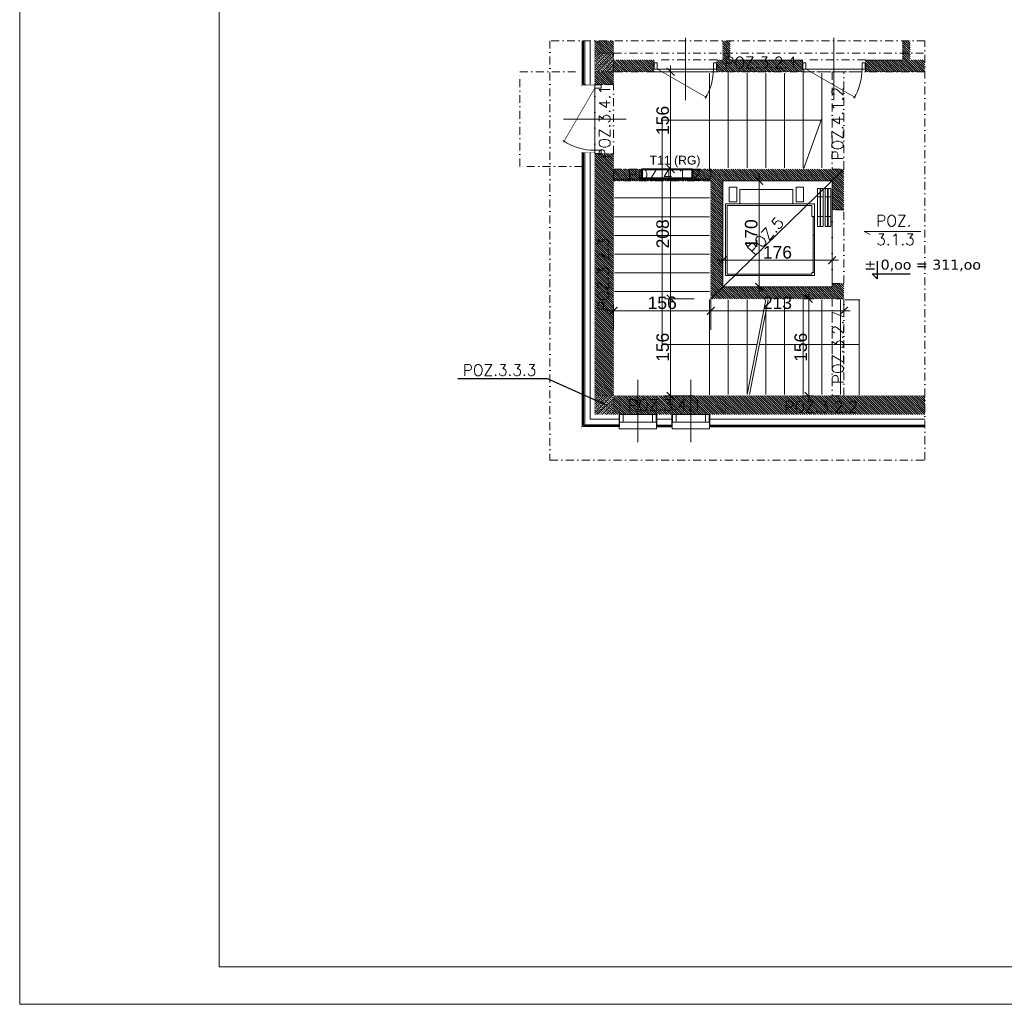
# Model space of a CAD drawing. Extents: x 4615668 to 9294084, y 5325188 to 10688993.
# Tile 1 of 256: x 4632922 to 4634501, y 5328147 to 5329727. Entities that reach past the tile are written whole.
import ezdxf
from ezdxf.enums import TextEntityAlignment as Align
from ezdxf.lldxf.tags import DXFTag

# ---------------------------------------------------------------- set-up
doc = ezdxf.new("R2010")
doc.units = 0
doc.header["$MEASUREMENT"] = 0
doc.linetypes.add('DASHDOT', pattern=[25.4, 12.7, -6.35, 0, -6.35])
for name, color, linetype in [('_', 7, 'Continuous'), ('DIM', 7, 'Continuous'), ('sciany', 1, 'Continuous'), ('STOLARKA', 4, 'Continuous')]:
    doc.layers.add(name, color=color, linetype=linetype)
for name, color, linetype, lineweight in [('hacz', 252, 'Continuous', 0), ('hatch', 253, 'Continuous', 0), ('IE', 250, 'Continuous', 40), ('K-OPISY', 252, 'Continuous', 15), ('K-OPISY @ 10', 252, 'Continuous', 15), ('ocieplenie', 214, 'Continuous', 13), ('schody', 3, 'Continuous', 0), ('sciany - mur', 1, 'Continuous', 30), ('tynk', 252, 'Continuous', 5), ('Wymiar', 7, 'Continuous', 9), ('Wymiat 100', 251, 'Continuous', 5), ('WYPOSAŻENIE', 223, 'Continuous', 9)]:
    doc.layers.add(name, color=color, linetype=linetype, lineweight=lineweight)
doc.styles.add('Arial Narrow 20', font='arial.ttf', dxfattribs={"height": 20})
doc.styles.add('IE-ARIAL', font='arial.ttf')
doc.styles.add('janusz', font='txt', dxfattribs={"height": 10})
doc.styles.add('Opis', font='simplex.shx')
doc.styles.add('Simplex', font='simplex.shx')
doc.linetypes.add('BATTING', pattern='A,0.00254,-2.54,[134,ltypeshp.shx,S=2.54,R=0,X=-2.54,Y=0],-5.08,[134,ltypeshp.shx,S=2.54,R=180,X=2.54,Y=0],-2.54', length=10.16254)
tags = doc.linetypes.add('DASH', pattern=[15, 10, -5]).pattern_tags.tags
tags[6:7] = [DXFTag(74, 4), DXFTag(75, 0), DXFTag(340, '0'), DXFTag(46, 0.0), DXFTag(50, 0.0), DXFTag(44, 0.0), DXFTag(45, 0.0)]
tags[4:5] = [DXFTag(74, 4), DXFTag(75, 0), DXFTag(340, '0'), DXFTag(46, 0.0), DXFTag(50, 0.0), DXFTag(44, 0.0), DXFTag(45, 0.0)]
doc.dimstyles.new('1do100 ok', dxfattribs={"dimscale": 0.5, "dimtxt": 12, "dimasz": 25, "dimexe": 20, "dimexo": 0, "dimgap": 5, "dimtad": 1, "dimdec": 0, "dimzin": 9, "dimtxsty": 'Arial Narrow 20', "dimblk": 'ARCHTICK', "dimcen": 3, "dimdle": 20, "dimclrd": 256, "dimclre": 256, "dimclrt": 256, "dimadec": 0, "dimazin": 2, "dimtfac": 1, "dimtdec": 0, "dimtix": 1, "dimtmove": 2, "dimatfit": 3, "dimldrblk": 'NONE', "dimfxl": 0, "dimtvp": 1, "dimtolj": 1, "dimtzin": 0, "dimlwd": 5, "dimlwe": 5, "dimarcsym": 0})
doc.dimstyles.new('1do50', dxfattribs={"dimscale": 5, "dimtxt": 2.5, "dimasz": 2.5, "dimexe": 2.5, "dimexo": 0.5, "dimgap": 1, "dimtad": 1, "dimdec": 1, "dimrnd": 0.5, "dimzin": 12, "dimdsep": 46, "dimtxsty": 'Simplex', "dimblk": 'OBLIQUE', "dimcen": 0.5, "dimdle": 2.5, "dimclrd": 256, "dimclre": 256, "dimclrt": 256, "dimadec": 1, "dimazin": 3, "dimtfac": 1, "dimtdec": 1, "dimtix": 1, "dimtmove": 0, "dimatfit": 3, "dimfxl": 0, "dimtolj": 1, "dimtzin": 0, "dimarcsym": 0})
pattern_1 = [(135, (9980973.472927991, 696256.76513894), (-1.76776695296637, -1.76776695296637), [])]
pattern_2 = [(135, (12277.21210678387, -4347.95372030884), (-1.767766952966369, -1.767766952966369), [])]

# ---------------------------------------------------------------- blocks, each defined once
blk = doc.blocks.new('_ArchTick')
at = {"color": 0, "linetype": 'ByBlock', "const_width": 0.15}
blk.add_lwpolyline([(-0.5, -0.5), (0.5, 0.5)], dxfattribs=at)
blk = doc.blocks.new('*D4729')
at = {"layer": 'Defpoints', "color": 0}
for p in [(4634049.499650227, 5329468.280178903), (4634107.989347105, 5329468.280178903), (4634049.499650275, 5329298.280179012)]:
    blk.add_point(p, dxfattribs=at)
at = {"layer": 'Wymiat 100', "lineweight": 5, "ltscale": 40}
for p, q in [((4634070.489347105, 5329468.280178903), (4634117.989347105, 5329468.280178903)), ((4634107.989347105, 5329288.280179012), (4634107.989347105, 5329478.280178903)), ((4634070.489347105, 5329298.280179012), (4634117.989347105, 5329298.280179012))]:
    blk.add_line(p, q, dxfattribs=at)
at = {"layer": 'Wymiat 100', "linetype": 'ByBlock', "lineweight": 5, "xscale": 12.5, "yscale": 12.5, "zscale": 12.5}
for p, rotation in [((4634107.989347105, 5329468.280178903), 90), ((4634107.989347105, 5329298.280179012), 270)]:
    blk.add_blockref('_ArchTick', p, dxfattribs=dict(at, rotation=rotation))
at = {"layer": 'Wymiat 100', "lineweight": 0, "ltscale": 40, "insert": (4634095.277887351, 5329383.280178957), "char_height": 20, "attachment_point": 5, "rotation": 90, "style": 'Arial Narrow 20'}
blk.add_mtext('\\A1;170', dxfattribs=at)
blk = doc.blocks.new('_None')
blk = doc.blocks.new('*D4730')
at = {"layer": 'Defpoints', "color": 0}
for p in [(4633966.026881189, 5329487.241743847), (4633986.054090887, 5329487.241743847), (4633986.054090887, 5329279.241743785)]:
    blk.add_point(p, dxfattribs=at)
at = {"layer": 'Wymiat 100', "lineweight": 5, "ltscale": 40}
for p, q in [((4633986.054090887, 5329487.241743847), (4633956.026881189, 5329487.241743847)), ((4633966.026881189, 5329269.241743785), (4633966.026881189, 5329497.241743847)), ((4633986.054090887, 5329279.241743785), (4633956.026881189, 5329279.241743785))]:
    blk.add_line(p, q, dxfattribs=at)
at = {"layer": 'Wymiat 100', "linetype": 'ByBlock', "lineweight": 5, "xscale": 12.5, "yscale": 12.5, "zscale": 12.5}
for p, rotation in [((4633966.026881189, 5329487.241743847), 90), ((4633966.026881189, 5329279.241743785), 270)]:
    blk.add_blockref('_ArchTick', p, dxfattribs=dict(at, rotation=rotation))
at = {"layer": 'Wymiat 100', "lineweight": 0, "ltscale": 40, "insert": (4633953.315421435, 5329383.241743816), "char_height": 20, "attachment_point": 5, "rotation": 90, "style": 'Arial Narrow 20'}
blk.add_mtext('\\A1;208', dxfattribs=at)
blk = doc.blocks.new('*D4731')
at = {"layer": 'Defpoints', "color": 0}
for p in [(4634030.499650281, 5329279.241743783), (4634243.968740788, 5329279.241743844), (4634243.968740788, 5329259.796630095)]:
    blk.add_point(p, dxfattribs=at)
at = {"layer": 'DIM', "lineweight": 5, "ltscale": 40}
for p, q in [((4634030.499650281, 5329279.241743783), (4634030.499650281, 5329249.796630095)), ((4634243.968740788, 5329279.241743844), (4634243.968740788, 5329249.796630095)), ((4634020.499650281, 5329259.796630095), (4634253.968740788, 5329259.796630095))]:
    blk.add_line(p, q, dxfattribs=at)
at = {"layer": 'DIM', "linetype": 'ByBlock', "lineweight": 5, "xscale": 12.5, "yscale": 12.5, "zscale": 12.5, "rotation": 180}
blk.add_blockref('_ArchTick', (4634030.499650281, 5329259.796630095), dxfattribs=at)
at = {"layer": 'DIM', "linetype": 'ByBlock', "lineweight": 5, "xscale": 12.5, "yscale": 12.5, "zscale": 12.5}
blk.add_blockref('_ArchTick', (4634243.968740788, 5329259.796630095), dxfattribs=at)
at = {"layer": 'DIM', "lineweight": 0, "ltscale": 40, "insert": (4634137.234195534, 5329272.514911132), "char_height": 20, "attachment_point": 5, "style": 'Arial Narrow 20'}
blk.add_mtext('\\A1;213', dxfattribs=at)
blk = doc.blocks.new('G$C1A49821B')
at = {"color": 7, "lineweight": 0, "ltscale": 40, "true_color": 0xffffff}
blk.add_lwpolyline([(0, 0), (169.9999999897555, 0), (169.9999999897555, 175.469090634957), (0, 175.469090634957)], close=True, dxfattribs=at)
at = {"layer": 'WYPOSAŻENIE', "ltscale": 10}
blk.add_line((23.00000006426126, 30.36909052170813), (113.0000000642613, 30.36909069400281), dxfattribs=at)
at = {"layer": 'WYPOSAŻENIE', "linetype": 'Continuous', "lineweight": 0}
blk.add_lwpolyline([(18.0000000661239, 28.36909051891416), (133.0000001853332, 28.36909064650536), (132.9999999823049, 170.9690906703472), (17.99999998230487, 170.969090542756)], close=True, dxfattribs=at)
at = {"layer": 'WYPOSAŻENIE', "ltscale": 10}
blk.add_lwpolyline([(113.0000001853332, 28.36909063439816), (113.0000001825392, 32.36909063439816), (130.5000001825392, 32.36909064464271), (130.4999999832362, 168.4690906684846), (20.50000010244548, 168.4690905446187), (20.50000006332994, 32.36909058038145), (23.00000018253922, 32.36909058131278), (23.00000018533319, 28.36909058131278)], dxfattribs=at)
for points in [[(159.9999999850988, 164.9690906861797), (136.6022338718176, 164.9690906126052), (136.6022337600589, 152.9690906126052), (160.0000001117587, 152.9690906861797)], [(133.0000000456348, 62.96909067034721), (156.2707525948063, 62.9690907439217), (156.2707526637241, 147.9690906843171), (132.9999999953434, 147.9690906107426)], [(160.0000001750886, 45.9690906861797), (136.6022339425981, 45.96909061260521), (136.6022338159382, 57.96909061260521), (160.0000001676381, 57.9690906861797)], [(144.5000001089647, 19.46909064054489), (96.99999998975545, 19.46909058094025), (96.99999998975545, 23.46909064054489), (144.5000001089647, 23.46909058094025)], [(144.4999999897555, 14.46909070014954), (96.99999998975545, 14.46909064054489), (96.99999998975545, 18.46909058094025), (144.4999999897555, 18.46909058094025)], [(113.0000001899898, 19.46909065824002), (158.0000001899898, 19.46909062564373), (158.0000001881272, 23.46909068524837), (113.0000001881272, 23.46909065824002)], [(113.0000000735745, 14.46909071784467), (158.0000000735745, 14.46909068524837), (158.0000000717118, 18.46909062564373), (113.0000001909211, 18.46909059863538)], [(144.4999999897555, 7.469090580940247), (96.99999998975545, 7.469090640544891), (96.99999998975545, 11.46909058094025), (144.4999999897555, 11.46909064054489)], [(144.5000001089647, 2.000000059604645), (97.00000010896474, 2.000000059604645), (97.00000010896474, 6.469090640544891), (144.4999999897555, 6.469090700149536)], [(113.0000001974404, 7.46909065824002), (158.0000001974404, 7.469090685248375), (158.0000001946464, 11.46909062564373), (113.0000001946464, 11.46909065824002)], [(113.0000000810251, 2.000000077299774), (158.0000002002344, 2.000000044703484), (158.0000000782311, 6.469090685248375), (113.0000000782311, 6.46909065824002)]]:
    blk.add_lwpolyline(points, close=True, dxfattribs=at)
at = {"layer": 'WYPOSAŻENIE'}
for p in [(53.00000018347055, 30.3690905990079), (81.99999998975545, 30.36909067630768), (83.00000018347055, 30.36909067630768), (111.9999999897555, 30.36909061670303)]:
    blk.add_point(p, dxfattribs=at)
blk = doc.blocks.new('*D4732')
at = {"layer": 'Defpoints', "color": 0}
for p in [(4634049.499650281, 5329340.803724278), (4634049.499650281, 5329298.241743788), (4634225.00983527, 5329298.241743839)]:
    blk.add_point(p, dxfattribs=at)
at = {"layer": 'DIM', "lineweight": 5, "ltscale": 40}
for p, q in [((4634049.499650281, 5329303.303724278), (4634049.499650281, 5329350.803724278)), ((4634225.00983527, 5329303.303724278), (4634225.00983527, 5329350.803724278)), ((4634235.00983527, 5329340.803724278), (4634039.499650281, 5329340.803724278))]:
    blk.add_line(p, q, dxfattribs=at)
at = {"layer": 'DIM', "linetype": 'ByBlock', "lineweight": 5, "xscale": 12.5, "yscale": 12.5, "zscale": 12.5, "rotation": 180}
blk.add_blockref('_ArchTick', (4634049.499650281, 5329340.803724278), dxfattribs=at)
at = {"layer": 'DIM', "linetype": 'ByBlock', "lineweight": 5, "xscale": 12.5, "yscale": 12.5, "zscale": 12.5}
blk.add_blockref('_ArchTick', (4634225.00983527, 5329340.803724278), dxfattribs=at)
at = {"layer": 'DIM', "lineweight": 0, "ltscale": 40, "insert": (4634137.254742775, 5329353.515184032), "char_height": 20, "attachment_point": 5, "style": 'Arial Narrow 20'}
blk.add_mtext('\\A1;176', dxfattribs=at)
blk = doc.blocks.new('G$C09C456D5')
at = {"layer": 'STOLARKA', "color": 252, "linetype": 'Continuous', "lineweight": 0}
for p, q in [((55, 100.0000000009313), (55, 0)), ((5, 50), (105, 49.99999999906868))]:
    blk.add_line(p, q, dxfattribs=at)
at = {"layer": 'STOLARKA', "color": 252, "linetype": 'Continuous', "lineweight": 0, "const_width": 0.9999999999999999}
blk.add_lwpolyline([(105, 50), (17.95557331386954, 100.2551231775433)], dxfattribs=at)
at = {"layer": 'STOLARKA', "color": 252, "linetype": 'Continuous', "lineweight": 0}
for points in [[(5, 40), (5, 50), (0, 50), (0, 40)], [(105, 40), (105, 50), (110, 50), (110, 40)]]:
    blk.add_lwpolyline(points, close=True, dxfattribs=at)
blk.add_arc((95, 49.99999999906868), 90, 145.4619780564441, 180, dxfattribs=at)
blk = doc.blocks.new('G$C8361AC1F')
at = {"layer": 'STOLARKA', "color": 252, "linetype": 'Continuous', "lineweight": 0}
for p, q in [((50, 100.0000000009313), (50, 0)), ((5, 50), (95, 49.99999999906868))]:
    blk.add_line(p, q, dxfattribs=at)
at = {"layer": 'STOLARKA', "color": 252, "linetype": 'Continuous', "lineweight": 0, "const_width": 0.9999999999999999}
blk.add_lwpolyline([(95, 50), (15.32566285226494, 95.99999999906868)], dxfattribs=at)
at = {"layer": 'STOLARKA', "color": 252, "linetype": 'Continuous', "lineweight": 0}
for points in [[(5, 40), (5, 50), (0, 50), (0, 40)], [(95, 40), (95, 50), (100, 50), (100, 40)]]:
    blk.add_lwpolyline(points, close=True, dxfattribs=at)
blk.add_arc((95, 49.99999999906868), 90, 148.7266556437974, 180, dxfattribs=at)
blk = doc.blocks.new('*D4733')
at = {"layer": 'Defpoints', "color": 0}
for p in [(4633966.026881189, 5329279.241743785), (4634037.302329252, 5329279.241743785), (4634037.302329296, 5329123.241743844)]:
    blk.add_point(p, dxfattribs=at)
at = {"layer": 'DIM', "lineweight": 5, "ltscale": 40}
for p, q in [((4634003.526881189, 5329279.241743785), (4633956.026881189, 5329279.241743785)), ((4633966.026881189, 5329113.241743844), (4633966.026881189, 5329289.241743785)), ((4634003.526881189, 5329123.241743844), (4633956.026881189, 5329123.241743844))]:
    blk.add_line(p, q, dxfattribs=at)
at = {"layer": 'DIM', "linetype": 'ByBlock', "lineweight": 5, "xscale": 12.5, "yscale": 12.5, "zscale": 12.5}
for p, rotation in [((4633966.026881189, 5329279.241743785), 90), ((4633966.026881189, 5329123.241743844), 270)]:
    blk.add_blockref('_ArchTick', p, dxfattribs=dict(at, rotation=rotation))
at = {"layer": 'DIM', "lineweight": 0, "ltscale": 40, "insert": (4633953.315421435, 5329201.241743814), "char_height": 20, "attachment_point": 5, "rotation": 90, "style": 'Arial Narrow 20'}
blk.add_mtext('\\A1;156', dxfattribs=at)
blk = doc.blocks.new('*D4735')
at = {"layer": 'Defpoints', "color": 0}
for p in [(4633874.499650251, 5329259.796630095), (4633874.499650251, 5329229.362176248), (4634030.499650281, 5329229.362176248)]:
    blk.add_point(p, dxfattribs=at)
at = {"layer": 'DIM', "lineweight": 5, "ltscale": 40}
for p, q in [((4633874.499650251, 5329229.362176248), (4633874.499650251, 5329269.796630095)), ((4634030.499650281, 5329229.362176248), (4634030.499650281, 5329269.796630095)), ((4634040.499650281, 5329259.796630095), (4633864.499650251, 5329259.796630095))]:
    blk.add_line(p, q, dxfattribs=at)
at = {"layer": 'DIM', "linetype": 'ByBlock', "lineweight": 5, "xscale": 12.5, "yscale": 12.5, "zscale": 12.5, "rotation": 180}
blk.add_blockref('_ArchTick', (4633874.499650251, 5329259.796630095), dxfattribs=at)
at = {"layer": 'DIM', "linetype": 'ByBlock', "lineweight": 5, "xscale": 12.5, "yscale": 12.5, "zscale": 12.5}
blk.add_blockref('_ArchTick', (4634030.499650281, 5329259.796630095), dxfattribs=at)
at = {"layer": 'DIM', "lineweight": 0, "ltscale": 40, "insert": (4633952.499650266, 5329272.508089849), "char_height": 20, "attachment_point": 5, "style": 'Arial Narrow 20'}
blk.add_mtext('\\A1;156', dxfattribs=at)
blk = doc.blocks.new('G$C3C6114F1')
at = {"layer": 'STOLARKA', "color": 5, "lineweight": 0}
blk.add_line((0, 30), (100, 30), dxfattribs=at)
blk.add_lwpolyline([(24, 0), (21, 0), (21, 59.99999999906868), (24, 59.99999999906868)], dxfattribs=at)
for points in [[(44, 59.49999999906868), (44, 53.49999999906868), (32, 53.49999999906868), (32, 59.49999999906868)], [(44, 53.49999999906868), (44, 6.5), (32, 6.5), (32, 53.49999999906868)], [(44, 0.5), (44, 6.5), (32, 6.5), (32, 0.5)]]:
    blk.add_lwpolyline(points, close=True, dxfattribs=at)
blk = doc.blocks.new('_Oblique')
at = {"color": 0, "linetype": 'ByBlock', "lineweight": -2}
blk.add_line((-0.5, -0.5), (0.5, 0.5), dxfattribs=at)
blk = doc.blocks.new('*D4754')
at = {"layer": 'Defpoints', "color": 0}
for p in [(4634187.369960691, 5329279.24174383), (4634196.12903437, 5329279.24174383), (4634194.238530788, 5329123.241743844)]:
    blk.add_point(p, dxfattribs=at)
at = {"layer": 'DIM', "lineweight": 5, "ltscale": 40}
for p, q in [((4634196.12903437, 5329279.24174383), (4634177.369960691, 5329279.24174383)), ((4634187.369960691, 5329113.241743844), (4634187.369960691, 5329289.24174383)), ((4634194.238530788, 5329123.241743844), (4634177.369960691, 5329123.241743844))]:
    blk.add_line(p, q, dxfattribs=at)
at = {"layer": 'DIM', "linetype": 'ByBlock', "lineweight": 5, "xscale": 12.5, "yscale": 12.5, "zscale": 12.5}
for p, rotation in [((4634187.369960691, 5329279.24174383), 90), ((4634187.369960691, 5329123.241743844), 270)]:
    blk.add_blockref('_ArchTick', p, dxfattribs=dict(at, rotation=rotation))
at = {"layer": 'DIM', "lineweight": 0, "ltscale": 40, "insert": (4634174.658500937, 5329201.241743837), "char_height": 20, "attachment_point": 5, "rotation": 90, "style": 'Arial Narrow 20'}
blk.add_mtext('\\A1;156', dxfattribs=at)
blk = doc.blocks.new('*D4770')
at = {"layer": 'Defpoints', "color": 0}
for p in [(4633966.035385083, 5329643.233239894), (4634037.310833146, 5329643.233239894), (4634037.310833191, 5329487.233239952)]:
    blk.add_point(p, dxfattribs=at)
at = {"layer": 'DIM', "lineweight": 5, "ltscale": 40}
for p, q in [((4634003.535385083, 5329643.233239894), (4633956.035385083, 5329643.233239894)), ((4633966.035385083, 5329477.233239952), (4633966.035385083, 5329653.233239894)), ((4634003.535385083, 5329487.233239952), (4633956.035385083, 5329487.233239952))]:
    blk.add_line(p, q, dxfattribs=at)
at = {"layer": 'DIM', "linetype": 'ByBlock', "lineweight": 5, "xscale": 12.5, "yscale": 12.5, "zscale": 12.5}
for p, rotation in [((4633966.035385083, 5329643.233239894), 90), ((4633966.035385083, 5329487.233239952), 270)]:
    blk.add_blockref('_ArchTick', p, dxfattribs=dict(at, rotation=rotation))
at = {"layer": 'DIM', "lineweight": 0, "ltscale": 40, "insert": (4633953.323925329, 5329565.233239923), "char_height": 20, "attachment_point": 5, "rotation": 90, "style": 'Arial Narrow 20'}
blk.add_mtext('\\A1;156', dxfattribs=at)
blk = doc.blocks.new('Z$W@#40D3745B')
at = {"layer": '_', "lineweight": 25, "ltscale": 4}
for p, q in [((8.12045731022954, 28.38340268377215), (8.12045731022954, -3.7355348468e-06)), ((8.12045731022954, -3.7355348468e-06), (-0.0008980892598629, 8.127442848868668)), ((-0.0008980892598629, 8.127442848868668), (60.8210113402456, 8.127442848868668))]:
    blk.add_line(p, q, dxfattribs=at)

msp = doc.modelspace()

# ---------------------------------------------------------------- hatches: boundary and pattern name
at = {"layer": 'hatch', "lineweight": 0, "ltscale": 40, "transparency": 33554687}
h = msp.add_hatch(dxfattribs=at)
h.set_pattern_fill('ANSI31', color=256, scale=20, angle=90)
h.set_pattern_definition(pattern_2)
h.paths.add_polyline_path([(4633874.499650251, 5329693.105998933), (4633844.499650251, 5329693.105998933), (4633844.499650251, 5329673.241743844), (4633874.499650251, 5329673.241743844), (4633874.499650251, 5329693.105998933)], is_closed=False)
h.paths.add_polyline_path([(4633874.502357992, 5329622.741743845), (4633874.499650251, 5329643.241743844), (4633844.499650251, 5329643.241743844), (4633844.499650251, 5329622.741743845), (4633874.499650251, 5329622.741743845)], is_closed=False)
h = msp.add_hatch(dxfattribs=at)
h.set_pattern_fill('ANSI31', color=256, scale=20, angle=90)
h.set_pattern_definition(pattern_2)
h.paths.add_polyline_path([(4634337.844155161, 5329673.241743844), (4634337.844155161, 5329662.164873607), (4634278.344155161, 5329662.164873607), (4634278.344155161, 5329643.241743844), (4634373.663289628, 5329643.241743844), (4634373.663289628, 5329662.241743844), (4634349.844155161, 5329662.241743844), (4634349.844155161, 5329673.241743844), (4634337.844155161, 5329673.241743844)], is_closed=False)
h.paths.add_polyline_path([(4634337.844155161, 5329693.105998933), (4634337.844155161, 5329673.241743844), (4634349.844155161, 5329673.241743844), (4634349.844155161, 5329693.105998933), (4634337.844155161, 5329693.105998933)], is_closed=False)
h.paths.add_polyline_path([(4634049.633009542, 5329662.241743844), (4634040.133009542, 5329662.241743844), (4634040.133009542, 5329643.241743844), (4634177.344155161, 5329643.241743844), (4634177.344155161, 5329662.241743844), (4634061.633009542, 5329662.241743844), (4634061.633009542, 5329673.241743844), (4634049.633009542, 5329673.241743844), (4634049.633009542, 5329662.241743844)], is_closed=False)
h.paths.add_polyline_path([(4634049.633009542, 5329693.105998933), (4634049.633009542, 5329673.241743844), (4634061.633009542, 5329673.241743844), (4634061.633009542, 5329693.105998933), (4634049.633009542, 5329693.105998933)], is_closed=False)
h.paths.add_polyline_path([(4633939.133009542, 5329643.241743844), (4633939.133009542, 5329662.241743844), (4633874.499650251, 5329662.241743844), (4633874.499650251, 5329643.241743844), (4633939.133009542, 5329643.241743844)], is_closed=False)
h = msp.add_hatch(dxfattribs=at)
h.set_pattern_fill('ANSI33', color=256, scale=20, angle=180)
h.set_pattern_definition([(225, (9980973.47022025, 690539.0541401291), (3.535533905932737, -3.535533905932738), []), (225, (9980969.934686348, 690539.0541401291), (3.535533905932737, -3.535533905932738), [2.5, -1.25])])
h.paths.add_polyline_path([(4633874.499650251, 5329643.241743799), (4633874.499650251, 5329673.241743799), (4633844.499650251, 5329673.241743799), (4633844.499650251, 5329643.241743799)])
h = msp.add_hatch(dxfattribs=at)
h.set_pattern_fill('ANSI31', color=256, scale=20, angle=90)
h.set_pattern_definition(pattern_1)
h.paths.add_polyline_path([(4633859.499650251, 5329511.741743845), (4633844.499650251, 5329511.741743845), (4633844.499650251, 5329123.241743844), (4633859.499650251, 5329123.241743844), (4633859.499650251, 5329511.741743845)], is_closed=False)
h.paths.add_polyline_path([(4633874.499650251, 5329511.741743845), (4633859.499650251, 5329511.741743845), (4633859.499650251, 5329123.241743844), (4633874.499650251, 5329123.241743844), (4633874.499650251, 5329511.741743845)], is_closed=False)
h.paths.add_polyline_path([(4633874.499650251, 5329105.741743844), (4633943.499650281, 5329105.741743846), (4633943.49965028, 5329123.24174384), (4633874.499650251, 5329123.241743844), (4633874.499650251, 5329105.741743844)], is_closed=False)
h.paths.add_polyline_path([(4633874.499650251, 5329105.741743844), (4633943.499650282, 5329105.741743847), (4633943.499650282, 5329093.241743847), (4633874.499650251, 5329093.241743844), (4633874.499650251, 5329105.741743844)], is_closed=False)
h = msp.add_hatch(dxfattribs=at)
h.set_pattern_fill('ANSI31', color=256, scale=20, angle=90)
h.set_pattern_definition(pattern_1)
h.paths.add_polyline_path([(4633952.4996503, 5329472.241743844), (4633952.4996503, 5329487.241743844), (4633920.58668786, 5329487.241743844), (4633920.58668786, 5329472.241743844)], flags=16)
h.paths.add_polyline_path([(4634000.58668786, 5329472.241743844), (4634000.58668786, 5329487.241743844), (4633952.4996503, 5329487.241743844), (4633952.4996503, 5329472.241743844)], flags=16)
h.paths.add_polyline_path([(4634030.504014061, 5329468.241743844), (4634030.508377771, 5329487.241743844), (4633874.499650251, 5329487.241743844), (4633874.495286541, 5329468.241743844)])
h = msp.add_hatch(dxfattribs=at)
h.set_pattern_fill('ANSI31', color=256, scale=20, angle=90)
h.set_pattern_definition([(135, (9970573.768721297, 682521.6424949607), (-1.767766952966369, -1.767766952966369), [])])
h.paths.add_polyline_path([(4634224.968740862, 5329303.741743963), (4634224.96874086, 5329298.241743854), (4634049.499650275, 5329298.241743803), (4634049.499650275, 5329468.241743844), (4634224.968740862, 5329468.241743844), (4634224.968740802, 5329421.741743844), (4634243.968740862, 5329421.741743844), (4634243.968740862, 5329487.241743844), (4634030.499650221, 5329487.241743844), (4634030.499650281, 5329279.241743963), (4634243.968740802, 5329279.241743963), (4634243.968740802, 5329303.741743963)])
at = {"layer": 'hatch', "lineweight": 0, "ltscale": 0.1, "transparency": 33554687}
h = msp.add_hatch(dxfattribs=at)
h.set_pattern_fill('ANSI31', color=252, scale=0.02, angle=90)
h.set_pattern_definition([(135, (15301097.3316588, -3965662.972502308), (-0.001767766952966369, -0.001767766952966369), [])])
edge = h.paths.add_edge_path()
edge.add_arc((4634268.499650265, 5329205.472526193), 0.06238918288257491, 90, 450)
at = {"layer": 'hatch', "lineweight": 0, "ltscale": 40, "transparency": 33554687}
h = msp.add_hatch(dxfattribs=at)
h.set_pattern_fill('ANSI33', color=256, scale=20, angle=180)
h.set_pattern_definition([(225, (9980973.47022025, 689989.0541401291), (3.535533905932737, -3.535533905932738), []), (225, (9980969.934686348, 689989.0541401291), (3.535533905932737, -3.535533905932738), [2.5, -1.25])])
h.paths.add_polyline_path([(4633874.499650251, 5329093.241743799), (4633874.499650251, 5329123.241743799), (4633844.499650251, 5329123.241743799), (4633844.499650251, 5329093.241743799)])
h = msp.add_hatch(dxfattribs=at)
h.set_pattern_fill('ANSI31', color=256, scale=20, angle=90)
h.set_pattern_definition(pattern_1)
h.paths.add_polyline_path([(4633943.499650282, 5329093.241743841), (4634053.499650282, 5329093.241743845), (4634053.499650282, 5329105.741743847), (4633943.499650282, 5329105.741743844)])
h.paths.add_polyline_path([(4634053.49965028, 5329123.241743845), (4633943.499650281, 5329123.241743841), (4633943.499650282, 5329105.741743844), (4634053.499650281, 5329105.741743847)])
h.paths.add_polyline_path([(4634053.499650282, 5329105.741743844), (4634373.663289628, 5329105.741743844), (4634373.663289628, 5329093.241743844), (4634053.499650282, 5329093.241743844)])
h.paths.add_polyline_path([(4634053.499650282, 5329105.741743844), (4634053.499650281, 5329123.241743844), (4634373.663289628, 5329123.241743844), (4634373.663289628, 5329105.741743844)])

# ---------------------------------------------------------------- linework, layer by layer
at = {"linetype": 'DASHDOT', "lineweight": 0}
for points in [[(4633772.605046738, 5329020.24178184), (4634373.663289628, 5329020.24178184), (4634373.663289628, 5329693.105998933), (4633772.605046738, 5329693.105998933)], [(4634040.133009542, 5329643.241743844), (4634040.133009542, 5329662.241743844), (4633939.133009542, 5329662.241743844), (4633939.133009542, 5329643.241743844)], [(4634278.344155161, 5329643.241743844), (4634278.344155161, 5329662.241743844), (4634177.344155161, 5329662.241743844), (4634177.344155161, 5329643.241743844)], [(4634243.968741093, 5329487.241743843), (4634243.968741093, 5329643.241743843), (4634225.00983527, 5329643.241743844), (4634225.00983527, 5329487.241743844)], [(4633874.499650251, 5329511.741743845), (4633874.499650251, 5329622.741743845), (4633844.499650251, 5329622.741743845), (4633844.499650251, 5329511.741743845)], [(4634030.508377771, 5329487.233239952), (4634030.508377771, 5329468.241743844), (4633874.499650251, 5329468.241743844), (4633874.499650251, 5329487.233239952)], [(4634243.968740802, 5329303.741743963), (4634243.968740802, 5329421.741743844), (4634224.968740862, 5329421.741743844), (4634224.968740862, 5329303.741743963)], [(4634243.968740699, 5329123.241743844), (4634243.968740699, 5329279.241743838), (4634225.00983527, 5329279.241743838), (4634225.00983527, 5329123.241743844)]]:
    msp.add_lwpolyline(points, close=True, dxfattribs=at)
for points in [[(4634373.663289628, 5329643.241743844), (4633874.499650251, 5329643.241743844), (4633874.499650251, 5329673.241743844), (4634373.663289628, 5329673.241743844)], [(4633824.499650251, 5329491.241743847), (4633724.499650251, 5329491.241743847), (4633724.499650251, 5329643.241743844), (4633824.499650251, 5329643.241743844)]]:
    msp.add_lwpolyline(points, dxfattribs=at)
at = {"layer": 'hacz'}
for points in [[(4632922.376878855, 5328147.083410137), (4637122.376878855, 5328147.083410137), (4637122.376878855, 5331095.083410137), (4632922.376878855, 5331095.083410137)], [(4633242.376878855, 5331035.083410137), (4637062.376878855, 5331035.083410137), (4637062.376878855, 5328207.083410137), (4633242.376878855, 5328207.083410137)]]:
    msp.add_lwpolyline(points, close=True, dxfattribs=at)
at = {"layer": 'hatch', "linetype": 'BATTING', "lineweight": 0, "ltscale": 0.75}
for points in [[(4633836.999650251, 5329622.741743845), (4633836.999650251, 5329693.105998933)], [(4633883.496682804, 5329085.752934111), (4633883.496682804, 5329085.752934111), (4633836.999650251, 5329085.764124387), (4633836.999650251, 5329513.741743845)], [(4633943.499650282, 5329085.741743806), (4633968.499650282, 5329085.741743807)], [(4634373.663289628, 5329085.741743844), (4634028.499650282, 5329085.741743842)]]:
    msp.add_lwpolyline(points, dxfattribs=at)
at = {"layer": 'IE'}
msp.add_lwpolyline([(4634000.58668786, 5329472.241743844), (4633920.58668786, 5329472.241743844), (4633920.58668786, 5329487.241743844), (4634000.58668786, 5329487.241743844)], close=True, dxfattribs=at)
at = {"layer": 'K-OPISY'}
msp.add_line((4634030.499650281, 5329279.241743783), (4634243.968741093, 5329487.241743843), dxfattribs=at)
at = {"layer": 'ocieplenie', "lineweight": 0, "ltscale": 40}
for points, const_width in [([(4633822.499650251, 5329620.741743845), (4633822.499650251, 5329693.105998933)], 0.1), ([(4633822.542546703, 5329620.741743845), (4633822.542546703, 5329693.105998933)], 0.1), ([(4633844.499650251, 5329622.741743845), (4633829.499650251, 5329622.741743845), (4633829.499650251, 5329693.105998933)], 0.3), ([(4633844.49694251, 5329620.741743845), (4633822.499650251, 5329620.741743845)], 0.1), ([(4633885.496682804, 5329093.241743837), (4633885.496682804, 5329071.264124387), (4633822.499650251, 5329071.264124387), (4633822.499650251, 5329513.741743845)], 0.1), ([(4633844.49694251, 5329513.741743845), (4633822.499650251, 5329513.741743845)], 0.1), ([(4633885.539579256, 5329093.241743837), (4633885.539579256, 5329071.264124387), (4633822.542546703, 5329071.264124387), (4633822.542546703, 5329513.741743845)], 0.1), ([(4634028.499650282, 5329093.241743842), (4634028.499650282, 5329078.264124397), (4634373.663289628, 5329078.264124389)], 0.3), ([(4633941.499650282, 5329081.241743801), (4633941.499650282, 5329071.241743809), (4633970.499650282, 5329071.241743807), (4633970.499650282, 5329081.241743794)], 0.1)]:
    msp.add_lwpolyline(points, dxfattribs=dict(at, const_width=const_width))
at = {"layer": 'ocieplenie', "lineweight": -3, "ltscale": 40}
for points in [[(4633825.499650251, 5329622.741743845), (4633825.499650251, 5329693.105998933)], [(4633827.499650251, 5329622.741743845), (4633827.499650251, 5329693.105998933)], [(4633829.499650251, 5329622.741743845), (4633825.499650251, 5329622.741743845)], [(4633883.496682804, 5329093.241743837), (4633883.496682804, 5329074.264124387), (4633825.499650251, 5329074.264124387), (4633825.499650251, 5329513.741743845)], [(4633883.496682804, 5329093.21474394), (4633883.496682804, 5329076.237124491), (4633827.499650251, 5329076.264124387), (4633827.499650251, 5329513.741743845)], [(4633943.499650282, 5329093.241743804), (4633943.499650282, 5329076.241743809), (4633968.499650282, 5329076.241743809), (4633968.499650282, 5329093.507412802)], [(4633943.499650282, 5329093.241743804), (4633943.499650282, 5329074.241743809), (4633968.499650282, 5329074.241743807), (4633968.499650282, 5329093.241743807)], [(4634028.499650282, 5329093.241743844), (4634028.499650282, 5329074.264124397), (4634373.663289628, 5329074.264124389)], [(4634028.499650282, 5329081.241743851), (4634028.499650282, 5329076.264124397), (4634373.663289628, 5329076.264124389)]]:
    msp.add_lwpolyline(points, dxfattribs=at)
at = {"layer": 'ocieplenie', "lineweight": 0, "ltscale": 40}
for points in [[(4633883.496682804, 5329093.241743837, 0.2, 0.2, 0), (4633883.496682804, 5329078.264124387, 0.2, 0.2, 0), (4633829.499650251, 5329078.264124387, 0.2, 0.2, 0), (4633829.499650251, 5329513.741743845, 0, 0, 0)], [(4633943.499650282, 5329093.241743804, 0.2, 0.2, 0), (4633943.499650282, 5329078.241743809, 0.2, 0.2, 0), (4633968.499650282, 5329078.241743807, 0.2, 0.2, 0), (4633968.499650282, 5329093.241743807, 0.2, 0.2, 0)]]:
    msp.add_lwpolyline(points, format="xyseb", dxfattribs=at)
at = {"layer": 'ocieplenie', "lineweight": 0, "const_width": 0.2}
for points in [[(4633885.496682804, 5329081.241743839), (4633885.496682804, 5329073.264124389)], [(4634026.496682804, 5329073.264124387), (4634026.496682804, 5329081.241743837)]]:
    msp.add_lwpolyline(points, dxfattribs=at)
at = {"layer": 'ocieplenie', "lineweight": 0}
msp.add_lwpolyline([(4634026.499650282, 5329081.241743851, 0.2, 0.2, 0), (4634026.499650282, 5329071.264124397, 0.2, 0.2, 0), (4634373.663289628, 5329071.264124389, 0, 0, 0)], format="xyseb", dxfattribs=at)
at = {"layer": 'schody', "linetype": 'DASH', "lineweight": 0}
for p, q in [((4634028.499650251, 5329483.780178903), (4634028.499650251, 5329641.280178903)), ((4634058.499650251, 5329489.241743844), (4634058.499650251, 5329641.741743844)), ((4634088.499650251, 5329489.241743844), (4634088.499650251, 5329641.280178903)), ((4634118.499650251, 5329489.241743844), (4634118.499650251, 5329641.280178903)), ((4634148.499650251, 5329489.241743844), (4634148.499650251, 5329641.280178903)), ((4634178.499650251, 5329489.241743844), (4634178.499650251, 5329641.280178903)), ((4634208.499650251, 5329489.241743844), (4634208.499650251, 5329641.280178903)), ((4634207.999650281, 5329567.280179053), (4634179.312150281, 5329487.280178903)), ((4634028.499650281, 5329470.780178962), (4633875.999650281, 5329470.780178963)), ((4634028.499650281, 5329440.780178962), (4633875.999650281, 5329440.780178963)), ((4634028.499650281, 5329410.780178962), (4633875.999650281, 5329410.780178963)), ((4634028.499650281, 5329380.780178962), (4633875.999650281, 5329380.780178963)), ((4634028.499650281, 5329350.780178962), (4633875.999650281, 5329350.780178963)), ((4634028.499650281, 5329320.780178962), (4633875.999650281, 5329320.780178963)), ((4634028.499650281, 5329290.780178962), (4633875.999650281, 5329290.780178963)), ((4634028.499650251, 5329277.780179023), (4634028.499650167, 5329125.280179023)), ((4634028.499650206, 5329277.241743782), (4634028.499650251, 5329124.741743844)), ((4634058.499650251, 5329277.24174379), (4634058.499650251, 5329125.280179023)), ((4634088.499650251, 5329277.241743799), (4634088.499650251, 5329125.280179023))]:
    msp.add_line(p, q, dxfattribs=at)
at = {"layer": 'schody', "lineweight": 0, "ltscale": 40}
for p, q in [((4634118.391963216, 5329277.241743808), (4634088.499650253, 5329125.280179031)), ((4634122.471178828, 5329277.241743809), (4634092.578865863, 5329125.280179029)), ((4634148.499650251, 5329277.241743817), (4634148.499650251, 5329125.280179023)), ((4634178.499650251, 5329277.241743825), (4634178.499650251, 5329125.280179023)), ((4634208.499650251, 5329277.241743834), (4634208.499650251, 5329125.280179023)), ((4634238.499650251, 5329277.241743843), (4634238.499650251, 5329125.280179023)), ((4634245.968740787, 5329277.241743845), (4634269.499650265, 5329277.241743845)), ((4634268.499650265, 5329277.241743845), (4634268.499650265, 5329124.741743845)), ((4634118.499650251, 5329257.384100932), (4634118.499650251, 5329125.280179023))]:
    msp.add_line(p, q, dxfattribs=at)
at = {"layer": 'schody', "linetype": 'DASH', "lineweight": 0}
msp.add_lwpolyline([(4634104.274262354, 5329205.472526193), (4634028.499650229, 5329205.472526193), (4633952.4996503, 5329205.472526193), (4633952.4996503, 5329565.491743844), (4634208.499650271, 5329565.491743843)], dxfattribs=at)
at = {"layer": 'schody', "lineweight": 0, "ltscale": 40}
for points in [[(4634268.530844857, 5329205.472526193), (4634108.617001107, 5329205.472526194)], [(4634239.537785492, 5329205.472526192), (4634108.617001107, 5329205.472526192)]]:
    msp.add_lwpolyline(points, dxfattribs=at)
msp.add_circle((4634268.499650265, 5329205.472526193), 0.06238918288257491, dxfattribs=at)
at = {"layer": 'sciany', "ltscale": 40, "const_width": 0.3}
for points in [[(4633844.499650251, 5329693.105998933), (4633844.499650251, 5329673.241743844), (4633874.499650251, 5329673.241743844), (4633874.499650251, 5329693.105998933)], [(4634049.633009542, 5329693.105998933), (4634049.633009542, 5329662.241743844), (4634040.133009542, 5329662.241743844), (4634040.133009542, 5329643.241743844), (4634177.344155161, 5329643.241743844), (4634177.344155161, 5329662.241743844), (4634061.633009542, 5329662.241743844), (4634061.633009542, 5329693.105998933)], [(4634337.844155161, 5329693.105998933), (4634337.844155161, 5329662.164873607)], [(4634337.846862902, 5329662.241743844), (4634278.344155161, 5329662.241743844), (4634278.344155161, 5329643.241743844), (4634373.663289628, 5329643.241743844)], [(4634373.663289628, 5329662.241743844), (4634349.844155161, 5329662.241743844)], [(4634224.968740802, 5329303.741743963), (4634243.968740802, 5329303.741743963), (4634243.968740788, 5329279.241743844), (4634030.499650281, 5329279.241743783), (4634030.499650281, 5329487.241743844), (4634243.968740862, 5329487.241743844), (4634243.968740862, 5329421.741743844), (4634224.968740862, 5329421.741743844), (4634224.968740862, 5329468.241743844), (4634049.499650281, 5329468.241743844), (4634049.499650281, 5329298.241743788), (4634225.00983527, 5329298.241743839), (4634225.00983527, 5329303.741743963)]]:
    msp.add_lwpolyline(points, dxfattribs=at)
at = {"layer": 'sciany', "ltscale": 40}
msp.add_lwpolyline([(4634349.844155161, 5329693.105998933, 0.3, 0.3, 0), (4634349.844155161, 5329662.164873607, 0.3, 0.3, 0)], format="xyseb", dxfattribs=at)
at = {"layer": 'sciany', "ltscale": 40, "const_width": 0.3}
for points in [[(4633874.499650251, 5329643.241743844), (4633874.499650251, 5329673.241743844), (4633844.499650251, 5329673.241743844), (4633844.499650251, 5329643.241743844)], [(4633939.133009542, 5329662.241743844), (4633874.499650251, 5329662.241743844), (4633874.499650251, 5329643.241743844), (4633939.133009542, 5329643.241743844)], [(4633874.502357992, 5329643.241743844), (4633874.502357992, 5329622.741743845), (4633844.499650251, 5329622.741743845), (4633844.499650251, 5329643.241743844)], [(4633874.499650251, 5329123.241743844), (4633874.499650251, 5329511.741743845), (4633844.499650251, 5329511.741743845), (4633844.499650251, 5329123.241743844)], [(4634030.508377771, 5329468.241743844), (4634030.508377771, 5329487.241743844), (4633874.499650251, 5329487.241743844), (4633874.499650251, 5329468.241743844)], [(4633874.499650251, 5329093.241743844), (4633874.499650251, 5329123.241743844), (4633844.499650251, 5329123.241743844), (4633844.499650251, 5329093.241743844)], [(4634028.499650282, 5329093.241743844), (4634028.499650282, 5329123.241743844), (4633874.499650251, 5329123.241743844), (4633874.499650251, 5329093.241743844)]]:
    msp.add_lwpolyline(points, close=True, dxfattribs=at)
at = {"layer": 'sciany', "linetype": 'DASHDOT', "ltscale": 0.5, "const_width": 0.3}
msp.add_lwpolyline([(4633883.499650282, 5329093.241743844), (4633883.499650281, 5329123.241743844)], dxfattribs=at)
msp.add_lwpolyline([(4633968.499650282, 5329093.241743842), (4633943.499650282, 5329093.241743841), (4633943.499650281, 5329123.241743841), (4633968.499650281, 5329123.241743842)], close=True, dxfattribs=at)
at = {"layer": 'sciany - mur', "lineweight": 0, "ltscale": 40}
for p, q in [((4634061.633009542, 5329662.164873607), (4634177.344155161, 5329662.164873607)), ((4634278.344155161, 5329662.164873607), (4634337.844155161, 5329662.164873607))]:
    msp.add_line(p, q, dxfattribs=at)
at = {"layer": 'tynk', "lineweight": 0, "ltscale": 40}
msp.add_line((4634225.00983527, 5329305.741743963), (4634225.00983527, 5329419.741743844), dxfattribs=at)
for points in [[(4634179.344155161, 5329641.559708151), (4634179.344155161, 5329647.664873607)], [(4634028.499650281, 5329470.241743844), (4634028.499650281, 5329470.780178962)]]:
    msp.add_lwpolyline(points, dxfattribs=at)
at = {"layer": 'Wymiar', "linetype": 'Continuous', "ltscale": 40}
for p, q in [((4634367.117402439, 5329387.240045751), (4634276.478196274, 5329387.240045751)), ((4634276.478196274, 5329387.240045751), (4634285.761343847, 5329381.933585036))]:
    msp.add_line(p, q, dxfattribs=at)
at = {"layer": 'Wymiar', "color": 1, "lineweight": 0, "ltscale": 40, "const_width": 0.3}
for points in [[(4634053.499650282, 5329093.241743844), (4634028.499650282, 5329093.241743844), (4634028.499650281, 5329123.241743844), (4634053.499650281, 5329123.241743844)], [(4634053.499650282, 5329093.241743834), (4634373.663289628, 5329093.241743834), (4634373.663289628, 5329123.241743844), (4634053.499650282, 5329123.241743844)]]:
    msp.add_lwpolyline(points, close=True, dxfattribs=at)

# ---------------------------------------------------------------- block references
at = {"lineweight": 0, "ltscale": 40, "rotation": 90}
for name, p in [('G$C09C456D5', (4633894.49694251, 5329512.241743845)), ('G$C1A49821B', (4634225.00983527, 5329298.241743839))]:
    msp.add_blockref(name, p, dxfattribs=at)
at = {"color": 1, "lineweight": 0, "ltscale": 40, "rotation": 90}
for p in [(4633943.499650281, 5329049.241743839), (4634028.499650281, 5329049.241743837)]:
    msp.add_blockref('G$C3C6114F1', p, dxfattribs=at)
at = {"layer": 'sciany', "linetype": 'Continuous'}
msp.add_blockref('Z$W@#40D3745B', (4634289.081142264, 5329311.156396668), dxfattribs=at)
at = {"layer": 'sciany - mur', "color": 251, "lineweight": 0, "ltscale": 40, "rotation": 179.9999999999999}
for p in [(4634039.633009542, 5329697.664873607), (4634277.844155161, 5329697.664873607)]:
    msp.add_blockref('G$C8361AC1F', p, dxfattribs=at)

# ---------------------------------------------------------------- texts
at = {"layer": '_', "lineweight": 25, "ltscale": 4, "insert": (4634276.558282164, 5329341.871553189), "char_height": 16, "width": 225.8784648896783, "attachment_point": 1, "rotation": 359.97852154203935, "style": 'janusz'}
msp.add_mtext('{\\W1.2;\\fTahoma|b0|i0|c238|p34;%%P 0,oo = 311,oo }', dxfattribs=at)
at = {"layer": 'IE', "style": 'IE-ARIAL'}
msp.add_text('T11 (RG)', height=14, dxfattribs=at).set_placement((4633973.133629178, 5329501.434551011), align=Align.MIDDLE_CENTER)
at = {"layer": 'K-OPISY', "insert": (4633750.836825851, 5329155.486965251), "char_height": 18, "attachment_point": 9, "style": 'Simplex'}
msp.add_mtext('{\\C0;POZ.3.3.3}', dxfattribs=at)
at = {"layer": 'K-OPISY @ 10', "char_height": 18, "width": 427.8744737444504, "attachment_point": 1, "style": 'Opis'}
for s, insert, rotation in [('{\\C0;POZ.3.2.1}', (4634052.002778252, 5329667.047194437), 2.4037842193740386e-08), ('{\\C0;POZ.3.4.1}', (4633851.220010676, 5329503.982559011), 90.00000002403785), ('{\\C0;POZ.4.1.2}', (4634224.704322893, 5329501.01102569), 90.00000002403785), ('{\\C0;POZ.4.1.2}', (4633896.972400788, 5329487.241743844), 2.403782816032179e-08), ('{\\C0;POZ.5}', (4634087.319392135, 5329359.479950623), 47.265462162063), ('{\\C0;POZ.\\P3.1.3}', (4634295.742863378, 5329413.105139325), 2.403782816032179e-08), ('{\\C0;POZ.3.2.3}', (4633849.19102413, 5329259.19491947), 90.00000002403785), ('{\\C0;POZ.3.2.7}', (4634225.175077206, 5329142.014622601), 90.00000002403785)]:
    msp.add_mtext(s, dxfattribs=dict(at, insert=insert, rotation=rotation))
for s, insert in [('{\\C0;POZ.3.4.1}', (4633897.745963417, 5329117.498929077)), ('{\\C0;POZ.3.2.2}', (4634148.326471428, 5329114.840103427))]:
    msp.add_mtext(s, dxfattribs=dict(at, insert=insert))

# ---------------------------------------------------------------- dimensions: what is measured, and where the dimension line sits
at = {"layer": 'DIM', "lineweight": 0, "ltscale": 40}
for base, p1, p2, angle, picture, middle in [((4633966.035385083, 5329643.233239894), (4634037.310833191, 5329487.233239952), (4634037.310833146, 5329643.233239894), 90, '*D4770', (4633953.323925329, 5329565.233239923)), ((4634049.499650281, 5329340.803724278), (4634225.00983527, 5329298.241743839), (4634049.499650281, 5329298.241743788), 180, '*D4732', (4634137.254742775, 5329353.515184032)), ((4633874.499650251, 5329259.796630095), (4634030.499650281, 5329229.362176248), (4633874.499650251, 5329229.362176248), 180, '*D4735', (4633952.499650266, 5329272.508089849)), ((4633966.026881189, 5329279.241743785), (4634037.302329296, 5329123.241743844), (4634037.302329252, 5329279.241743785), 90, '*D4733', (4633953.315421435, 5329201.241743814)), ((4634243.968740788, 5329259.796630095), (4634030.499650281, 5329279.241743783), (4634243.968740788, 5329279.241743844), 180, '*D4731', (4634137.234195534, 5329272.514911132))]:
    dim = msp.add_linear_dim(base=base, p1=p1, p2=p2, angle=angle, dimstyle='1do100 ok', dxfattribs=at)
    dim.commit()
    dim.dimension.update_dxf_attribs({"geometry": picture, "text_midpoint": middle})
at = {"layer": 'DIM', "color": 1, "lineweight": 0, "ltscale": 40}
dim = msp.add_linear_dim(base=(4634187.369960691, 5329279.24174383), p1=(4634194.238530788, 5329123.241743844), p2=(4634196.12903437, 5329279.24174383), angle=90, dimstyle='1do100 ok', override={"dimfxl": 1, "dimfxlon": 0}, dxfattribs=at)
dim.commit()
dim.dimension.update_dxf_attribs({"geometry": '*D4754', "text_midpoint": (4634174.658500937, 5329201.241743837)})
at = {"layer": 'Wymiat 100', "lineweight": 0, "ltscale": 40}
for base, p1, p2, angle, picture, middle in [((4633966.026881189, 5329487.241743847), (4633986.054090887, 5329279.241743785), (4633986.054090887, 5329487.241743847), 90, '*D4730', (4633953.315421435, 5329383.241743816)), ((4634107.989347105, 5329468.280178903), (4634049.499650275, 5329298.280179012), (4634049.499650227, 5329468.280178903), 89.99999999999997, '*D4729', (4634095.277887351, 5329383.280178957))]:
    dim = msp.add_linear_dim(base=base, p1=p1, p2=p2, angle=angle, dimstyle='1do100 ok', override={"dimtxsty": 'Arial Narrow 20', "dimldrblk": 'None'}, dxfattribs=at)
    dim.commit()
    dim.dimension.update_dxf_attribs({"geometry": picture, "text_midpoint": middle})

# ---------------------------------------------------------------- leaders
at = {"layer": 'K-OPISY', "annotation_type": 0, "has_hookline": 1, "hookline_direction": 1, "text_width": 126}
msp.add_leader([(4633864.520390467, 5329108.072287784), (4633768.336825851, 5329150.486965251), (4633755.836825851, 5329150.486965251)], dimstyle='1do50', override={"dimgap": 1, "dimtad": 1}, dxfattribs=at)

doc.saveas('drawing.dxf')
